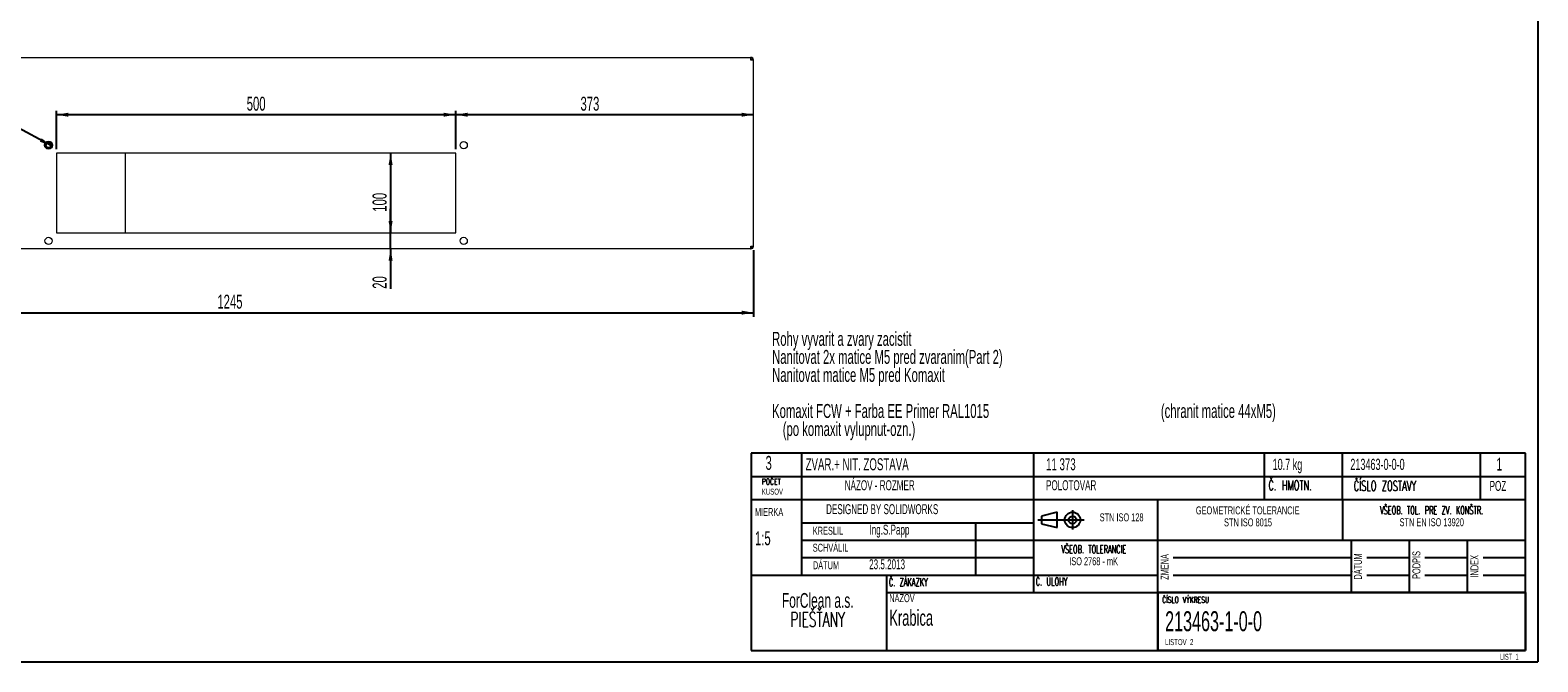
# Model space of a CAD drawing. Header units: millimetres. Extents: x -6 to 587, y -26 to 415.
# Tile 4 of 7: x 209 to 587, y 5 to 163. Entities that reach past the tile are written whole.
import ezdxf

# ---------------------------------------------------------------- set-up
doc = ezdxf.new("R2010")
doc.units = ezdxf.units.MM
for name, color, linetype in [('KOTY', 96, 'Continuous'), ('RAMIK', 7, 'Continuous'), ('RAZITKO', 7, 'Continuous'), ('RAZITKO-TEXT', 17, 'Continuous')]:
    doc.layers.add(name, color=color, linetype=linetype)
doc.styles.add('SLDTEXTSTYLE0', font='TXT', dxfattribs={"width": 0.605})
doc.styles.add('SLDTEXTSTYLE1', font='TXT', dxfattribs={"width": 0.605, "bigfont": 'bigfont'})
doc.styles.add('SLDTEXTSTYLE2', font='TXT', dxfattribs={"width": 0.575})
doc.dimstyles.new('SLDDIMSTYLE0', dxfattribs={"dimtxt": 0, "dimasz": 3, "dimexe": 0, "dimexo": 0.0625, "dimgap": 0, "dimtad": 0, "dimtih": 1, "dimtoh": 1, "dimdec": 0, "dimrnd": 1e-09, "dimzin": 0, "dimdsep": 46, "dimtxsty": 'Standard', "dimsah": 1, "dimcen": 0.09, "dimadec": 0, "dimazin": 0, "dimtfac": 3, "dimtdec": 0, "dimtofl": 0, "dimtmove": 0, "dimatfit": 3, "dimfxl": 0, "dimfrac": 2, "dimtolj": 1, "dimtzin": 0, "dimarcsym": 0})
doc.dimstyles.new('SLDDIMSTYLE1', dxfattribs={"dimtxt": 3.5, "dimasz": 3, "dimexe": 0, "dimexo": 0.0625, "dimgap": 0.875, "dimtad": 1, "dimdec": 1, "dimlfac": 5, "dimrnd": 1e-09, "dimzin": 12, "dimdsep": 46, "dimtxsty": 'SLDTEXTSTYLE0', "dimsah": 1, "dimcen": 0.09, "dimadec": 0, "dimazin": 3, "dimtfac": 1, "dimtdec": 1, "dimtofl": 0, "dimtmove": 0, "dimatfit": 3, "dimfxl": 0, "dimfrac": 2, "dimtolj": 1, "dimtzin": 12, "dimarcsym": 0})
doc.dimstyles.new('SLDDIMSTYLE2', dxfattribs={"dimtxt": 3.5, "dimasz": 3, "dimexe": 0, "dimexo": 0.0625, "dimgap": 0.875, "dimtad": 1, "dimdec": 1, "dimlfac": 5, "dimrnd": 1e-09, "dimzin": 12, "dimdsep": 46, "dimtxsty": 'SLDTEXTSTYLE0', "dimsah": 1, "dimcen": 0.09, "dimadec": 0, "dimazin": 3, "dimtfac": 1, "dimtdec": 1, "dimtmove": 0, "dimatfit": 0, "dimfxl": 0, "dimfrac": 2, "dimtolj": 1, "dimtzin": 12, "dimarcsym": 0})

# ---------------------------------------------------------------- blocks, each defined once
blk = doc.blocks.new('SW_NOTE_0')
at = {"layer": 'KOTY', "color": 0, "char_height": 3.5, "attachment_point": 1, "style": 'SLDTEXTSTYLE0'}
for s, insert in [('Rohy vyvarit a zvary zacistit', (0, 4.51)), ('Nanitovat 2x matice M5 pred zvaranim(Part 2)', (0, -0.01)), ('Nanitovat matice M5 pred Komaxit', (0, -4.53)), ('Komaxit FCW + Farba EE Primer RAL1015', (0, -13.57)), ('(chranit matice 44xM5)', (97.39, -13.57)), ('(po komaxit vylupnut-ozn.)', (2.67, -18.09))]:
    blk.add_mtext(s, dxfattribs=dict(at, insert=insert))
blk = doc.blocks.new('SW_NOTE_1')
at = {"layer": 'RAZITKO-TEXT', "color": 0, "char_height": 3.7, "attachment_point": 2}
for s, insert, style in [('ForClean a.s.', (15.61, 4.77), 'SLDTEXTSTYLE0'), ('PIEŠŤANY', (15.57, 0), 'SLDTEXTSTYLE1')]:
    blk.add_mtext(s, dxfattribs=dict(at, insert=insert, style=style))
blk = doc.blocks.new('SW_NOTE_2')
at = {"layer": 'RAZITKO-TEXT', "color": 0, "char_height": 2, "attachment_point": 2}
for s, insert, style in [('VŠEOB. TOL. PRE ZV. KONŠTR.', (20.34, 2.58), 'SLDTEXTSTYLE1'), ('STN EN ISO 13920', (20.39, -0.42), 'SLDTEXTSTYLE0')]:
    blk.add_mtext(s, dxfattribs=dict(at, insert=insert, style=style))
blk = doc.blocks.new('SW_NOTE_3')
at = {"layer": 'RAZITKO-TEXT', "color": 0, "char_height": 2, "attachment_point": 2}
for s, insert, style in [('VŠEOB. TOLERANCIE', (14, 2.58), 'SLDTEXTSTYLE1'), ('ISO 2768 - mK', (13.98, -0.42), 'SLDTEXTSTYLE0')]:
    blk.add_mtext(s, dxfattribs=dict(at, insert=insert, style=style))
blk = doc.blocks.new('SW_NOTE_4')
at = {"layer": 'RAZITKO-TEXT', "color": 0, "char_height": 2, "attachment_point": 2, "style": 'SLDTEXTSTYLE0'}
for s, insert in [('GEOMETRICKÉ TOLERANCIE', (18.87, 2.58)), ('STN ISO 8015', (18.95, -0.42))]:
    blk.add_mtext(s, dxfattribs=dict(at, insert=insert))
blk = doc.blocks.new('SW_NOTE_5')
at = {"layer": 'RAZITKO-TEXT', "color": 0, "char_height": 1.5, "attachment_point": 1}
for s, insert, style in [('POČET', (0, 1.93), 'SLDTEXTSTYLE1'), ('KUSOV', (0, -0.57), 'SLDTEXTSTYLE0')]:
    blk.add_mtext(s, dxfattribs=dict(at, insert=insert, style=style))
blk = doc.blocks.new('*D73')
at = {"layer": 'KOTY'}
for p, q in [((141.54, 108.21), (141.54, 91.53)), ((390.54, 108.21), (390.54, 91.53)), ((141.54, 92.53), (390.54, 92.53))]:
    blk.add_line(p, q, dxfattribs=at)
for points in [[(141.54, 92.53), (144.54, 92.02), (144.54, 93.04)], [(390.54, 92.53), (387.54, 93.04), (387.54, 92.02)]]:
    blk.add_solid(points, dxfattribs=at)
at = {"layer": 'KOTY', "insert": (256.23, 97.04, 65.85), "char_height": 3.5, "attachment_point": 1, "style": 'SLDTEXTSTYLE0'}
blk.add_mtext('1245', dxfattribs=at)
blk = doc.blocks.new('*D75')
at = {"layer": 'KOTY'}
for p, q in [((215.94, 133.53), (215.94, 143.16)), ((315.94, 142.16), (215.94, 142.16)), ((315.94, 133.53), (315.94, 143.16))]:
    blk.add_line(p, q, dxfattribs=at)
for points in [[(215.94, 142.16), (218.94, 141.65), (218.94, 142.66)], [(315.94, 142.16), (312.94, 142.66), (312.94, 141.65)]]:
    blk.add_solid(points, dxfattribs=at)
at = {"layer": 'KOTY', "insert": (263.59, 146.67, 65.85), "char_height": 3.5, "attachment_point": 1, "style": 'SLDTEXTSTYLE0'}
blk.add_mtext('500', dxfattribs=at)
blk = doc.blocks.new('*D76')
at = {"layer": 'KOTY'}
for p, q in [((315.94, 133.53), (315.94, 143.16)), ((390.54, 142.16), (315.94, 142.16))]:
    blk.add_line(p, q, dxfattribs=at)
for points in [[(315.94, 142.16), (318.94, 141.65), (318.94, 142.66)], [(390.54, 142.16), (387.54, 142.66), (387.54, 141.65)]]:
    blk.add_solid(points, dxfattribs=at)
at = {"layer": 'KOTY', "insert": (347.2, 146.67, 65.85), "char_height": 3.5, "attachment_point": 1, "style": 'SLDTEXTSTYLE0'}
blk.add_mtext('373', dxfattribs=at)
blk = doc.blocks.new('*D77')
at = {"layer": 'KOTY'}
blk.add_line((299.63, 132.53), (299.63, 112.53), dxfattribs=at)
for points in [[(299.63, 132.53), (299.12, 129.53), (300.14, 129.53)], [(299.63, 112.53), (300.14, 115.53), (299.12, 115.53)]]:
    blk.add_solid(points, dxfattribs=at)
at = {"layer": 'KOTY', "insert": (295.12, 117.84, 65.85), "char_height": 3.5, "attachment_point": 1, "rotation": 90, "style": 'SLDTEXTSTYLE0'}
blk.add_mtext('100', dxfattribs=at)
blk = doc.blocks.new('*D78')
at = {"layer": 'KOTY'}
for p, q in [((299.63, 112.53), (299.63, 118.53)), ((299.63, 108.53), (299.63, 112.53)), ((299.63, 108.53), (299.63, 98.53))]:
    blk.add_line(p, q, dxfattribs=at)
for points in [[(299.63, 112.53), (300.14, 115.53), (299.12, 115.53)], [(299.63, 108.53), (299.12, 105.53), (300.14, 105.53)]]:
    blk.add_solid(points, dxfattribs=at)
at = {"layer": 'KOTY', "insert": (295.12, 98.53, 65.85), "char_height": 3.5, "attachment_point": 1, "rotation": 90, "style": 'SLDTEXTSTYLE0'}
blk.add_mtext('20', dxfattribs=at)

msp = doc.modelspace()

# ---------------------------------------------------------------- linework, layer by layer
at = {"color": 7, "linetype": 'Continuous', "lineweight": 15}
for p, q in [((142.267, 156.528), (389.822, 156.528)), ((389.864, 156.528), (389.822, 156.528)), ((389.864, 156.528), (389.864, 156.228)), ((390.544, 155.848), (389.864, 155.848)), ((390.544, 109.208), (390.544, 155.848)), ((315.944, 132.528), (215.944, 132.528)), ((215.944, 132.528), (215.944, 112.528)), ((233.144, 132.528), (233.144, 112.528)), ((315.944, 112.528), (315.944, 132.528)), ((215.944, 112.528), (315.944, 112.528)), ((389.822, 108.528), (142.267, 108.528)), ((389.822, 108.528), (389.864, 108.528)), ((389.864, 109.208), (390.544, 109.208)), ((389.864, 108.528), (389.864, 108.828)), ((389.871, 108.855), (390.224, 109.208))]:
    msp.add_line(p, q, dxfattribs=at)
at = {"color": 7, "linetype": 'Continuous', "lineweight": 15, "flags": 128}
for points in [[(389.864, 156.208), (390.125, 156.118), (390.136, 156.114)], [(390.135, 108.943), (390.125, 108.938), (389.864, 108.848)]]:
    msp.add_lwpolyline(points, dxfattribs=at)
at = {"color": 7, "linetype": 'Continuous', "lineweight": 15}
for centre, radius in [((213.944, 134.528), 1), ((213.944, 134.528), 0.9), ((213.944, 134.528), 0.72), ((213.944, 134.528), 0.59), ((317.944, 134.528), 0.9), ((213.944, 110.528), 0.9), ((317.944, 110.528), 0.9)]:
    msp.add_circle(centre, radius, dxfattribs=at)
for centre, radius, start, end in [((384.039, 155.826), 5.826, 0.21802, 6.92233), ((389.864, 155.848), 0.68, 359.99947, 90.00104), ((389.864, 155.848), 0.38, 359.99865, 90.0018), ((384.039, 109.231), 5.826, 353.07767, 359.78198), ((389.864, 109.208), 0.68, 269.99896, 0.00053), ((389.864, 109.208), 0.38, 269.9982, 0.00135)]:
    msp.add_arc(centre, radius, start, end, dxfattribs=at)
at = {"layer": 'RAMIK'}
for p in [(587.019, 415), (5, 5)]:
    msp.add_line(p, (587.019, 5), dxfattribs=at)
at = {"layer": 'RAZITKO'}
for p, q in [((583.954, 57.317), (389.954, 57.317)), ((389.954, 57.317), (389.954, 7.847)), ((402.661, 45.677), (402.661, 57.317)), ((460.764, 45.677), (460.764, 57.317)), ((518.576, 45.677), (518.576, 57.317)), ((538.073, 45.677), (538.073, 57.317)), ((572.625, 45.677), (572.625, 57.317)), ((583.954, 22.397), (583.954, 57.317)), ((389.954, 51.497), (583.954, 51.497)), ((389.954, 45.677), (583.954, 45.677)), ((402.661, 26.762), (402.661, 45.677)), ((460.764, 22.397), (460.764, 45.677)), ((491.804, 22.397), (491.804, 45.677)), ((538.073, 45.677), (538.073, 35.492)), ((466.584, 42.524), (462.704, 41.554)), ((462.704, 41.554), (462.704, 39.614)), ((466.584, 38.644), (466.584, 42.524)), ((470.464, 43.009), (470.464, 38.159)), ((402.661, 39.857), (460.764, 39.857)), ((446.214, 26.762), (446.214, 39.857)), ((461.734, 40.584), (473.374, 40.584)), ((462.704, 39.614), (466.584, 38.644)), ((402.661, 35.492), (491.804, 35.492)), ((491.804, 35.492), (583.954, 35.492)), ((540.304, 22.397), (540.304, 35.492)), ((554.854, 22.397), (554.854, 35.492)), ((569.404, 22.397), (569.404, 35.492)), ((402.661, 31.127), (460.764, 31.127)), ((495.684, 31.127), (540.304, 31.127)), ((544.184, 31.127), (554.854, 31.127)), ((558.734, 31.127), (569.404, 31.127)), ((573.284, 31.127), (583.954, 31.127)), ((389.954, 26.762), (491.804, 26.762)), ((423.904, 7.847), (423.904, 26.762)), ((495.684, 26.762), (540.304, 26.762)), ((544.184, 26.762), (554.854, 26.762)), ((558.734, 26.762), (569.404, 26.762)), ((573.284, 26.762), (583.954, 26.762)), ((423.904, 22.397), (491.804, 22.397)), ((389.954, 7.847), (491.804, 7.847))]:
    msp.add_line(p, q, dxfattribs=at)
at = {"layer": 'RAZITKO', "lineweight": 30}
for p, q in [((583.954, 22.397), (491.804, 22.397)), ((491.804, 22.397), (491.804, 7.847)), ((583.954, 22.397), (583.954, 7.847)), ((583.954, 7.847), (491.804, 7.847))]:
    msp.add_line(p, q, dxfattribs=at)
at = {"layer": 'RAZITKO'}
for radius in [1.94, 0.97]:
    msp.add_circle((470.464, 40.584), radius, dxfattribs=at)

# ---------------------------------------------------------------- block references
at = {"layer": 'KOTY'}
msp.add_blockref('SW_NOTE_0', (395.198, 83.211), dxfattribs=at)
at = {"layer": 'RAZITKO-TEXT'}
for name, p in [('SW_NOTE_5', (392.615, 48.991)), ('SW_NOTE_4', (495.461, 41.394)), ('SW_NOTE_2', (540.05, 41.427)), ('SW_NOTE_3', (461.761, 31.644)), ('SW_NOTE_1', (391.028, 17.483))]:
    msp.add_blockref(name, p, dxfattribs=at)

# ---------------------------------------------------------------- texts
for s, insert, char_height, attachment_point, style in [('3', (393.552, 56.634), 3.5, 1, 'SLDTEXTSTYLE0'), ('ZVAR.+ NIT. ZOSTAVA', (403.582, 56.032), 3, 1, 'SLDTEXTSTYLE0'), ('11 373', (463.827, 56.032), 3, 1, 'SLDTEXTSTYLE0'), ('10.7 kg', (520.578, 55.91), 2.8, 1, 'SLDTEXTSTYLE0'), ('213463-0-0-0', (540.05, 55.91), 2.8, 1, 'SLDTEXTSTYLE0'), ('1', (576.662, 56.168), 3.2, 1, 'SLDTEXTSTYLE0'), ('NÁZOV - ROZMER', (413.395, 50.528), 2.5, 1, 'SLDTEXTSTYLE0'), ('POLOTOVAR', (463.827, 50.528), 2.5, 1, 'SLDTEXTSTYLE0'), ('Č. HMOTN.', (519.535, 50.504), 2.5, 1, 'SLDTEXTSTYLE1'), ('ČÍSLO ZOSTAVY', (540.89, 50.362), 2.5, 1, 'SLDTEXTSTYLE1'), ('POZ', (574.94, 50.362), 2.5, 1, 'SLDTEXTSTYLE0'), ('MIERKA', (390.909, 43.561), 2, 1, 'SLDTEXTSTYLE0'), ('DESIGNED BY SOLIDWORKS', (408.724, 44.53), 2.5, 1, 'SLDTEXTSTYLE0'), ('STN ISO 128', (482.748, 42.223), 2, 2, 'SLDTEXTSTYLE0'), ('KRESLIL', (405.394, 38.874), 2, 1, 'SLDTEXTSTYLE0'), ('Ing.S.Papp', (419.59, 39.389), 2.5, 1, 'SLDTEXTSTYLE0'), ('1:5', (390.909, 37.736), 3.5, 1, 'SLDTEXTSTYLE0'), ('SCHVÁLIL', (405.383, 34.616), 2, 1, 'SLDTEXTSTYLE0'), ('DÁTUM', (405.417, 30.218), 2, 1, 'SLDTEXTSTYLE0'), ('23.5.2013', (419.506, 30.718), 2.5, 1, 'SLDTEXTSTYLE0'), ('Č. ZÁKAZKY', (424.445, 25.971), 2, 1, 'SLDTEXTSTYLE1'), ('Č. ÚLOHY', (461.25, 26.13), 2, 1, 'SLDTEXTSTYLE1'), ('NÁZOV', (424.551, 21.973), 2, 1, 'SLDTEXTSTYLE0'), ('ČÍSLO VÝKRESU', (492.899, 21.314), 1.5, 1, 'SLDTEXTSTYLE1'), ('Krabica', (424.551, 18.054), 4, 1, 'SLDTEXTSTYLE0'), ('213463-1-0-0', (493.645, 17.686), 5, 1, 'SLDTEXTSTYLE0'), ('LISTOV  2', (493.645, 10.7), 1.5, 1, 'SLDTEXTSTYLE0'), ('LIST  1', (577.564, 7.021), 1.5, 1, 'SLDTEXTSTYLE2')]:
    msp.add_mtext(s, dxfattribs=dict(at, insert=insert, char_height=char_height, attachment_point=attachment_point, style=style))
at = {"layer": 'RAZITKO-TEXT', "char_height": 2, "attachment_point": 2, "rotation": 90, "style": 'SLDTEXTSTYLE0'}
for s, insert in [('PODPIS', (555.594, 29.287)), ('ZMENA', (492.549, 28.799)), ('DÁTUM', (540.935, 28.913)), ('INDEX', (570.14, 28.968))]:
    msp.add_mtext(s, dxfattribs=dict(at, insert=insert))

# ---------------------------------------------------------------- dimensions: what is measured, and where the dimension line sits
at = {"layer": 'KOTY'}
for base, p1, p2, picture, middle in [((315.944, 142.155), (390.544, 155.848), (315.944, 132.528), '*D76', (352.811, 142.155)), ((215.944, 142.155), (315.944, 132.528), (215.944, 132.528), '*D75', (269.206, 142.155)), ((390.544, 92.528), (141.544, 109.208), (390.544, 109.208), '*D73', (263.185, 92.528))]:
    dim = msp.add_linear_dim(base=base, p1=p1, p2=p2, dimstyle='SLDDIMSTYLE1', dxfattribs=at)
    dim.commit()
    dim.dimension.update_dxf_attribs({"geometry": picture, "text_midpoint": middle, "dimtype": 160})
for p1, dimstyle, picture, middle in [((315.944, 132.528), 'SLDDIMSTYLE1', '*D77', (299.631, 123.451)), ((389.864, 108.528), 'SLDDIMSTYLE2', '*D78', (299.631, 102.807))]:
    dim = msp.add_linear_dim(base=(299.631, 112.528), p1=p1, p2=(315.944, 112.528), angle=90, dimstyle=dimstyle, dxfattribs=at)
    dim.commit()
    dim.dimension.update_dxf_attribs({"geometry": picture, "text_midpoint": middle, "dimtype": 160})

# ---------------------------------------------------------------- leaders
msp.add_leader([(214.646, 134.367), (205.418, 139.384)], dimstyle='SLDDIMSTYLE0', dxfattribs=at)

doc.saveas('drawing.dxf')
